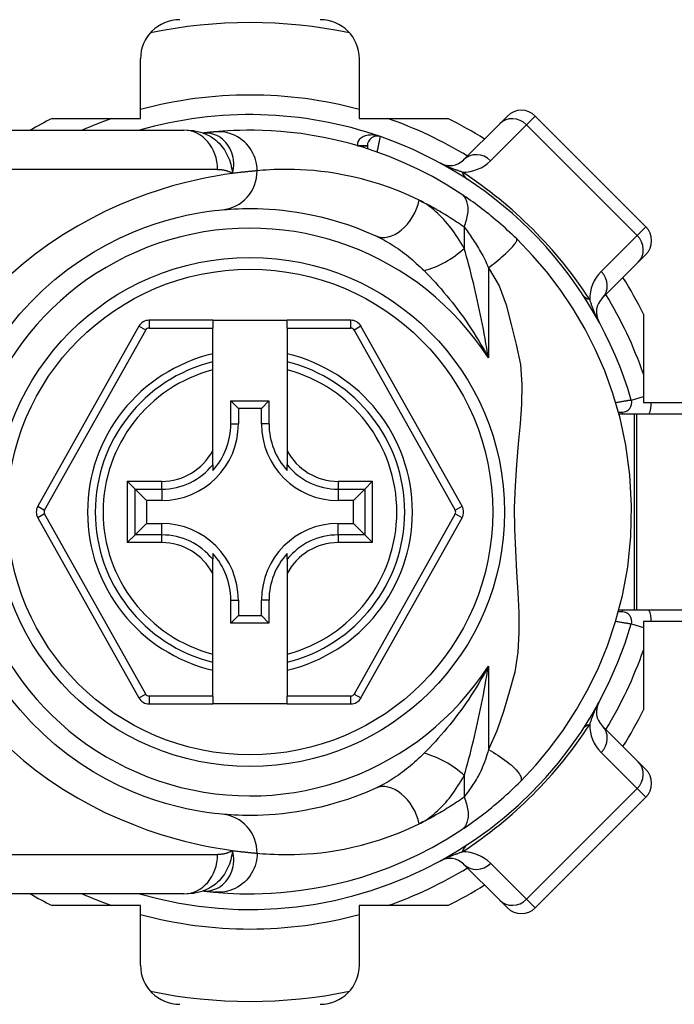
# Model space of a CAD drawing. Header units: inches. Extents: x 2 to 104, y 2 to 68.
# Tile 12 of 98: x 6.666 to 7.502, y 25.538 to 26.795. Entities that reach past the tile are written whole.
import ezdxf

# ---------------------------------------------------------------- set-up
doc = ezdxf.new("R2010")
doc.units = ezdxf.units.IN
doc.header["$LTSCALE"] = 6.250991
doc.header["$MEASUREMENT"] = 0
doc.layers.add('Visible Edges(ANSI)', color=7, linetype='Continuous', lineweight=25)
doc.layers.add('Visible Tangent Edges(ANSI)', color=7, linetype='Continuous', lineweight=25)

msp = doc.modelspace()

# ---------------------------------------------------------------- linework, layer by layer
at = {"layer": 'Visible Edges(ANSI)'}
for p, q in [((6.8207, 26.6687), (6.8207, 26.7447)), ((7.0998, 26.7447), (7.0998, 26.6687)), ((6.7077, 26.6687), (6.8207, 26.6687)), ((7.0998, 26.6687), (7.2129, 26.6687)), ((7.2789, 26.6618), (7.2329, 26.6159)), ((7.2789, 26.6618), (7.2888, 26.6717)), ((7.4655, 26.5304), (7.3241, 26.6717)), ((6.5748, 26.6537), (6.8759, 26.6537)), ((6.9003, 26.65), (6.9002, 26.65)), ((7.1101, 26.6337), (7.1101, 26.63)), ((7.4096, 26.4392), (7.4555, 26.4852)), ((7.4655, 26.4951), (7.4555, 26.4852)), ((6.9128, 26.4112), (6.8316, 26.4112)), ((6.9128, 26.4112), (6.9128, 26.4012)), ((6.9128, 26.4112), (7.0077, 26.4112)), ((7.0889, 26.4112), (7.0077, 26.4112)), ((7.0077, 26.4012), (7.0077, 26.4112)), ((7.4624, 26.4191), (7.4624, 26.3061)), ((6.8186, 26.4036), (6.6896, 26.1739)), ((6.9128, 26.3684), (6.9128, 26.4012)), ((7.0077, 26.4012), (7.0077, 26.3684)), ((7.2309, 26.1739), (7.1019, 26.4036)), ((6.9128, 26.3581), (6.9128, 26.3684)), ((7.0077, 26.3684), (7.0077, 26.3581)), ((6.9128, 26.3478), (6.9128, 26.3581)), ((6.9128, 26.245), (6.9128, 26.3478)), ((7.0077, 26.3581), (7.0077, 26.3478)), ((7.0077, 26.3478), (7.0077, 26.245)), ((6.936, 26.3082), (6.9845, 26.3082)), ((6.936, 26.3082), (6.9456, 26.2986)), ((6.936, 26.2789), (6.936, 26.3082)), ((6.9749, 26.2986), (6.9456, 26.2986)), ((6.9456, 26.2986), (6.9456, 26.2789)), ((6.9845, 26.3082), (6.9749, 26.2986)), ((6.9749, 26.2789), (6.9749, 26.2986)), ((6.9845, 26.3082), (6.9845, 26.2789)), ((7.4624, 26.3061), (7.5385, 26.3061)), ((7.4304, 26.2939), (7.4354, 26.2939)), ((7.4504, 26.2914), (7.4311, 26.2914)), ((7.4541, 26.2914), (7.4504, 26.2914)), ((7.6238, 26.2914), (7.4541, 26.2914)), ((6.9128, 26.2269), (6.9128, 26.245)), ((7.0077, 26.245), (7.0077, 26.2269)), ((6.9128, 26.2269), (6.9128, 26.2194)), ((7.0077, 26.2194), (7.0077, 26.2269)), ((6.8137, 26.1957), (6.8037, 26.2057)), ((6.8137, 26.1957), (6.8282, 26.1812)), ((7.1068, 26.1957), (7.0923, 26.1812)), ((7.1168, 26.2057), (7.1068, 26.1957)), ((6.8478, 26.1812), (6.8282, 26.1812)), ((6.8282, 26.1812), (6.8282, 26.1518)), ((7.0923, 26.1812), (7.0727, 26.1812)), ((7.0923, 26.1518), (7.0923, 26.1812)), ((6.6896, 26.1592), (6.8186, 25.9292)), ((7.1019, 25.9292), (7.2309, 26.1592)), ((6.8137, 26.1373), (6.8282, 26.1518)), ((6.8282, 26.1518), (6.8478, 26.1518)), ((7.0727, 26.1518), (7.0923, 26.1518)), ((7.1068, 26.1373), (7.0923, 26.1518)), ((6.8037, 26.1274), (6.8137, 26.1373)), ((7.1068, 26.1373), (7.1168, 26.1274)), ((6.9128, 26.1137), (6.9128, 26.1062)), ((7.0077, 26.1062), (7.0077, 26.1137)), ((6.9128, 26.088), (6.9128, 26.1062)), ((7.0077, 26.1062), (7.0077, 26.088)), ((6.9128, 25.9853), (6.9128, 26.088)), ((7.0077, 26.088), (7.0077, 25.9853)), ((6.936, 26.0248), (6.936, 26.0541)), ((6.9456, 26.0541), (6.9456, 26.0344)), ((6.9749, 26.0344), (6.9749, 26.0541)), ((6.9845, 26.0541), (6.9845, 26.0248)), ((6.936, 26.0248), (6.9456, 26.0344)), ((6.9456, 26.0344), (6.9749, 26.0344)), ((6.9845, 26.0248), (6.9749, 26.0344)), ((7.4354, 26.0391), (7.4304, 26.0391)), ((7.4311, 26.0416), (7.4504, 26.0416)), ((7.4504, 26.0416), (7.4541, 26.0416)), ((7.4541, 26.0416), (7.5307, 26.0416)), ((6.9845, 26.0248), (6.936, 26.0248)), ((7.4624, 26.0269), (7.4624, 25.9139)), ((7.5385, 26.0269), (7.4624, 26.0269)), ((6.9128, 25.975), (6.9128, 25.9853)), ((7.0077, 25.9853), (7.0077, 25.975)), ((6.9128, 25.9647), (6.9128, 25.975)), ((7.0077, 25.975), (7.0077, 25.9647)), ((6.9128, 25.9316), (6.9128, 25.9647)), ((7.0077, 25.9647), (7.0077, 25.9316)), ((6.8316, 25.9216), (6.9128, 25.9216)), ((6.9128, 25.9316), (6.9128, 25.9216)), ((7.0077, 25.9216), (6.9128, 25.9216)), ((7.0077, 25.9216), (7.0077, 25.9316)), ((7.0077, 25.9216), (7.0889, 25.9216)), ((7.4555, 25.8479), (7.4096, 25.8938)), ((7.4555, 25.8479), (7.4655, 25.838)), ((7.3241, 25.6613), (7.4655, 25.8026)), ((7.2329, 25.7172), (7.2789, 25.6712)), ((6.9002, 25.6831), (6.9003, 25.6831)), ((6.8759, 25.6794), (6.5748, 25.6794)), ((7.2888, 25.6613), (7.2789, 25.6712)), ((6.8207, 25.6644), (6.7077, 25.6644)), ((6.8207, 25.5883), (6.8207, 25.6644)), ((7.0998, 25.6644), (7.0998, 25.5883)), ((7.2129, 25.6644), (7.0998, 25.6644))]:
    msp.add_line(p, q, dxfattribs=at)
at = {"layer": 'Visible Edges(ANSI)', "flags": 128}
for points in [[(6.9006, 26.6498), (6.8881, 26.6528), (6.8759, 26.6537)], [(6.9155, 26.6516), (6.9151, 26.6516), (6.9146, 26.6515), (6.9142, 26.6515), (6.9137, 26.6514), (6.9132, 26.6514), (6.9126, 26.6513), (6.9121, 26.6513), (6.9116, 26.6512), (6.911, 26.6512), (6.9104, 26.6511), (6.9098, 26.651), (6.9092, 26.651), (6.9085, 26.6509), (6.9078, 26.6508), (6.9072, 26.6508), (6.9065, 26.6507), (6.9058, 26.6506), (6.905, 26.6505), (6.9043, 26.6504), (6.9035, 26.6503), (6.9027, 26.6503), (6.9019, 26.6502), (6.9011, 26.6501), (6.9003, 26.65)], [(7.2305, 26.5718), (7.2117, 26.5837), (7.193, 26.5945), (7.1743, 26.6041), (7.1559, 26.6126), (7.1378, 26.6201), (7.1202, 26.6267), (7.103, 26.6323), (7.0863, 26.6371), (7.0702, 26.6411), (7.0547, 26.6444), (7.0398, 26.6471), (7.0257, 26.6493), (7.0122, 26.6509), (6.9995, 26.6521), (6.9875, 26.6529), (6.9763, 26.6534), (6.9659, 26.6536), (6.9563, 26.6536), (6.9474, 26.6535), (6.9394, 26.6532), (6.9322, 26.6529), (6.9258, 26.6524), (6.9202, 26.652), (6.9155, 26.6516)], [(7.3006, 26.5151), (7.2978, 26.5178), (7.2949, 26.5205), (7.292, 26.5232), (7.2891, 26.5259), (7.2862, 26.5286), (7.2832, 26.5312), (7.2802, 26.5338), (7.2772, 26.5364), (7.2742, 26.539), (7.2712, 26.5415), (7.2682, 26.5439), (7.2653, 26.5464), (7.2623, 26.5487), (7.2593, 26.5511), (7.2563, 26.5534), (7.2534, 26.5556), (7.2504, 26.5578), (7.2475, 26.56), (7.2446, 26.5621), (7.2417, 26.5641), (7.2389, 26.5661), (7.236, 26.5681), (7.2332, 26.57), (7.2305, 26.5718)], [(6.6535, 26.4028), (6.6668, 26.4192), (6.681, 26.4348), (6.696, 26.4495), (6.7115, 26.4632), (6.7275, 26.476), (6.7439, 26.4876), (6.7605, 26.4981), (6.7772, 26.5075), (6.7937, 26.5159), (6.8099, 26.5232), (6.8255, 26.5295), (6.8405, 26.5347), (6.8545, 26.539), (6.8676, 26.5425), (6.8795, 26.5453), (6.8903, 26.5475), (6.8998, 26.5491), (6.9081, 26.5503), (6.915, 26.5512), (6.9206, 26.5517), (6.9247, 26.5521)], [(6.9247, 26.5521), (6.9278, 26.5524), (6.9314, 26.5527), (6.9355, 26.5529), (6.9401, 26.5532), (6.9451, 26.5534), (6.9506, 26.5536), (6.9566, 26.5537), (6.963, 26.5537), (6.9699, 26.5536), (6.9772, 26.5534), (6.9849, 26.553), (6.9931, 26.5524), (7.0017, 26.5515), (7.0107, 26.5504), (7.0202, 26.5491), (7.03, 26.5474), (7.0403, 26.5454), (7.0509, 26.543), (7.0619, 26.5402), (7.0731, 26.5369), (7.0847, 26.5332), (7.0965, 26.529), (7.1085, 26.5242), (7.1207, 26.5189)], [(7.3053, 25.8226), (7.3249, 25.8435), (7.343, 25.8651), (7.3603, 25.8886), (7.3771, 25.9144), (7.3919, 25.9407), (7.4049, 25.9676), (7.4166, 25.9959), (7.4269, 26.0266), (7.4356, 26.06), (7.4423, 26.0963), (7.4464, 26.1351), (7.4473, 26.1746), (7.4451, 26.2141), (7.4399, 26.2517), (7.4325, 26.2863), (7.4233, 26.3177), (7.4129, 26.3466), (7.4012, 26.3736), (7.388, 26.3997), (7.3726, 26.4258), (7.3561, 26.4505), (7.3392, 26.4728), (7.321, 26.4939), (7.3006, 26.5151)], [(6.9247, 25.7809), (6.9206, 25.7813), (6.915, 25.7819), (6.9081, 25.7828), (6.8998, 25.784), (6.8902, 25.7857), (6.8794, 25.7878), (6.8674, 25.7906), (6.8543, 25.7941), (6.8402, 25.7984), (6.8252, 25.8037), (6.8096, 25.81), (6.7935, 25.8172), (6.777, 25.8255), (6.7604, 25.8349), (6.7438, 25.8455), (6.7274, 25.8571), (6.7115, 25.8699), (6.696, 25.8837), (6.6811, 25.8984), (6.667, 25.914), (6.6536, 25.9304)], [(7.2305, 25.7612), (7.2335, 25.7632), (7.2365, 25.7653), (7.2396, 25.7674), (7.2427, 25.7696), (7.2459, 25.7719), (7.2491, 25.7742), (7.2523, 25.7766), (7.2555, 25.779), (7.2587, 25.7815), (7.2619, 25.784), (7.2652, 25.7866), (7.2684, 25.7892), (7.2716, 25.7919), (7.2748, 25.7945), (7.278, 25.7972), (7.2811, 25.8), (7.2843, 25.8027), (7.2874, 25.8055), (7.2904, 25.8083), (7.2935, 25.8112), (7.2965, 25.814), (7.2994, 25.8169), (7.3024, 25.8198), (7.3053, 25.8226)], [(7.1207, 25.8141), (7.1085, 25.8088), (7.0964, 25.804), (7.0846, 25.7998), (7.073, 25.7961), (7.0617, 25.7928), (7.0507, 25.79), (7.0401, 25.7876), (7.0299, 25.7856), (7.0201, 25.784), (7.0107, 25.7826), (7.0016, 25.7815), (6.993, 25.7807), (6.9848, 25.7801), (6.9771, 25.7797), (6.9698, 25.7794), (6.9629, 25.7793), (6.9565, 25.7793), (6.9506, 25.7794), (6.9451, 25.7796), (6.9401, 25.7798), (6.9355, 25.7801), (6.9314, 25.7804), (6.9278, 25.7807), (6.9247, 25.7809)], [(6.9155, 25.6814), (6.9202, 25.681), (6.9258, 25.6806), (6.9322, 25.6802), (6.9394, 25.6798), (6.9474, 25.6795), (6.9563, 25.6794), (6.9659, 25.6794), (6.9763, 25.6796), (6.9875, 25.6801), (6.9995, 25.681), (7.0122, 25.6822), (7.0257, 25.6838), (7.0398, 25.6859), (7.0547, 25.6886), (7.0702, 25.6919), (7.0863, 25.696), (7.103, 25.7007), (7.1202, 25.7064), (7.1378, 25.7129), (7.1559, 25.7204), (7.1743, 25.7289), (7.1929, 25.7385), (7.2117, 25.7493), (7.2305, 25.7612)], [(6.8759, 25.6794), (6.8881, 25.6803), (6.9006, 25.6832)], [(6.9003, 25.6831), (6.9011, 25.683), (6.9019, 25.6829), (6.9027, 25.6828), (6.9035, 25.6827), (6.9043, 25.6826), (6.905, 25.6825), (6.9058, 25.6824), (6.9065, 25.6824), (6.9072, 25.6823), (6.9078, 25.6822), (6.9085, 25.6821), (6.9092, 25.6821), (6.9098, 25.682), (6.9104, 25.6819), (6.911, 25.6819), (6.9116, 25.6818), (6.9121, 25.6818), (6.9126, 25.6817), (6.9132, 25.6817), (6.9137, 25.6816), (6.9142, 25.6816), (6.9146, 25.6815), (6.9151, 25.6815), (6.9155, 25.6814)]]:
    msp.add_lwpolyline(points, dxfattribs=at)
at = {"layer": 'Visible Edges(ANSI)'}
msp.add_circle((6.9603, 26.1665), 0.3248, dxfattribs=at)
for centre, radius, start, end in [((6.8706, 26.7447), 0.05, 90, 180), ((6.9603, 26.1665), 0.6245, 78.2772, 101.7228), ((7.0499, 26.7447), 0.05, 0, 90), ((6.9603, 26.1665), 0.5071, 70.8354, 106.1388), ((7.3065, 26.6541), 0.025, 45, 135), ((6.9603, 26.1665), 0.5621, 116.7049, 119.9264), ((6.9603, 26.1665), 0.5621, 57.8396, 63.2951), ((7.1226, 26.6337), 0.0125, 70.8354, 180), ((6.9603, 26.1665), 0.5071, 16.3518, 70.8354), ((7.2153, 26.6335), 0.025, 241.3611, 315), ((7.4478, 26.5127), 0.025, 315, 45), ((6.9603, 26.1665), 0.5621, 26.7049, 32.1604), ((7.4273, 26.4216), 0.025, 135, 208.6389), ((6.8316, 26.3962), 0.015, 90, 150.6868), ((7.0889, 26.3962), 0.015, 29.3132, 90), ((6.9603, 26.1665), 0.1974, 103.9164, 256.0836), ((6.9603, 26.1665), 0.1974, 283.9164, 76.0836), ((7.4354, 26.3059), 0.012, 270, 16.3518), ((6.8478, 26.2789), 0.0977, 270, 0), ((6.8478, 26.2789), 0.0881, 317.4826, 0), ((7.0727, 26.2789), 0.0977, 180, 270), ((7.0727, 26.2789), 0.0881, 180, 222.5174), ((6.7026, 26.1665), 0.015, 150.6868, 209.2912), ((7.2179, 26.1665), 0.015, 330.7088, 29.3132), ((6.8478, 26.0541), 0.0977, 0, 90), ((7.0727, 26.0541), 0.0977, 90, 180), ((6.8478, 26.0541), 0.0881, 0, 42.5174), ((7.0727, 26.0541), 0.0881, 137.4826, 180), ((7.4354, 26.0271), 0.012, 343.6482, 90), ((6.9603, 26.1665), 0.5071, 253.8612, 343.6482), ((6.8316, 25.9366), 0.015, 209.2912, 270), ((7.0889, 25.9366), 0.015, 270, 330.7088), ((7.4273, 25.9115), 0.025, 151.3611, 225), ((6.9603, 26.1665), 0.5621, 327.8396, 333.2951), ((7.4478, 25.8203), 0.025, 315, 45), ((7.2153, 25.6995), 0.025, 45, 118.6389), ((6.9603, 26.1665), 0.5621, 296.7049, 302.1604), ((6.9603, 26.1665), 0.5621, 240.0736, 243.2951), ((7.3065, 25.679), 0.025, 225, 315), ((6.8706, 25.5883), 0.05, 180, 270), ((7.0499, 25.5883), 0.05, 270, 0), ((6.9603, 26.1665), 0.6245, 258.2772, 281.7228)]:
    msp.add_arc(centre, radius, start, end, dxfattribs=at)
at = {"layer": 'Visible Tangent Edges(ANSI)'}
for p, q in [((7.2672, 26.6148), (7.3131, 26.6607)), ((7.3241, 26.6717), (7.3131, 26.6607)), ((7.3131, 26.6607), (7.4544, 26.5194)), ((7.0977, 26.6339), (7.1101, 26.6338)), ((7.1101, 26.6337), (7.0981, 26.6337)), ((6.919, 26.6037), (6.5748, 26.6037)), ((7.2336, 26.5303), (7.2336, 26.5028)), ((7.4544, 26.5194), (7.4655, 26.5304)), ((7.4544, 26.5194), (7.4085, 26.4734)), ((7.2645, 26.478), (7.2645, 26.3632)), ((6.8316, 26.4112), (6.8316, 26.4012)), ((7.0889, 26.4012), (7.0889, 26.4112)), ((6.6983, 26.169), (6.8273, 26.3987)), ((6.8273, 26.3987), (6.8186, 26.4036)), ((6.8316, 26.4012), (6.9128, 26.4012)), ((7.0077, 26.4012), (7.0889, 26.4012)), ((7.1019, 26.4036), (7.0932, 26.3987)), ((7.0932, 26.3987), (7.2222, 26.169)), ((7.4469, 26.3093), (7.4624, 26.3138)), ((7.4354, 26.2939), (7.4354, 26.2914)), ((7.4504, 26.2914), (7.4504, 26.0416)), ((7.4541, 26.0416), (7.4541, 26.2914)), ((6.936, 26.2789), (6.9456, 26.2789)), ((6.9845, 26.2789), (6.9749, 26.2789)), ((6.8037, 26.2057), (6.8478, 26.2057)), ((6.8037, 26.2057), (6.8037, 26.1274)), ((6.8137, 26.1957), (6.8478, 26.1957)), ((6.8137, 26.1373), (6.8137, 26.1957)), ((6.8478, 26.1957), (6.8478, 26.2057)), ((6.8478, 26.1957), (6.8478, 26.1812)), ((7.0727, 26.2057), (7.1168, 26.2057)), ((7.0727, 26.2057), (7.0727, 26.1957)), ((7.0727, 26.1957), (7.1068, 26.1957)), ((7.0727, 26.1957), (7.0727, 26.1812)), ((7.1068, 26.1957), (7.1068, 26.1373)), ((7.1168, 26.1274), (7.1168, 26.2057)), ((6.6896, 26.1739), (6.6983, 26.169)), ((7.2222, 26.169), (7.2309, 26.1739)), ((6.6983, 26.1641), (6.6896, 26.1592)), ((6.8273, 25.9341), (6.6983, 26.1641)), ((7.2222, 26.1641), (7.0932, 25.9341)), ((7.2309, 26.1592), (7.2222, 26.1641)), ((6.8478, 26.1373), (6.8478, 26.1518)), ((7.0727, 26.1373), (7.0727, 26.1518)), ((6.8478, 26.1373), (6.8137, 26.1373)), ((6.8478, 26.1274), (6.8478, 26.1373)), ((7.0727, 26.1373), (7.0727, 26.1274)), ((7.1068, 26.1373), (7.0727, 26.1373)), ((6.8478, 26.1274), (6.8037, 26.1274)), ((7.1168, 26.1274), (7.0727, 26.1274)), ((6.936, 26.0541), (6.9456, 26.0541)), ((6.9845, 26.0541), (6.9749, 26.0541)), ((7.4354, 26.0416), (7.4354, 26.0391)), ((7.4469, 26.0237), (7.4624, 26.0192)), ((7.2645, 25.9699), (7.2645, 25.8633)), ((6.8186, 25.9292), (6.8273, 25.9341)), ((7.0932, 25.9341), (7.1019, 25.9292)), ((6.8316, 25.9316), (6.8316, 25.9216)), ((6.9128, 25.9316), (6.8316, 25.9316)), ((7.0889, 25.9316), (7.0077, 25.9316)), ((7.0889, 25.9216), (7.0889, 25.9316)), ((7.4085, 25.8596), (7.4544, 25.8136)), ((7.2336, 25.8303), (7.2336, 25.8028)), ((7.4544, 25.8136), (7.3131, 25.6723)), ((7.4655, 25.8026), (7.4544, 25.8136)), ((6.5748, 25.7293), (6.919, 25.7293)), ((7.3131, 25.6723), (7.2672, 25.7183)), ((7.3131, 25.6723), (7.3241, 25.6613))]:
    msp.add_line(p, q, dxfattribs=at)
at = {"layer": 'Visible Tangent Edges(ANSI)', "flags": 128}
for points in [[(6.9019, 26.6501), (6.9018, 26.6501), (6.9017, 26.6501), (6.9016, 26.6501), (6.9015, 26.6501), (6.9015, 26.6501), (6.9014, 26.65), (6.9013, 26.65), (6.9012, 26.65), (6.9011, 26.65), (6.9011, 26.65), (6.901, 26.65), (6.9009, 26.65), (6.9009, 26.65), (6.9008, 26.65), (6.9007, 26.65), (6.9007, 26.65), (6.9006, 26.65), (6.9006, 26.65), (6.9005, 26.65), (6.9005, 26.65), (6.9004, 26.65), (6.9004, 26.65), (6.9003, 26.65), (6.9003, 26.65)], [(6.9006, 26.6498), (6.9031, 26.649), (6.9055, 26.6479), (6.9079, 26.6468), (6.9102, 26.6455), (6.9125, 26.6441), (6.9147, 26.6425), (6.9168, 26.6408), (6.9188, 26.639), (6.9208, 26.6371), (6.9227, 26.6351), (6.9244, 26.633), (6.9261, 26.6308), (6.9277, 26.6285), (6.9292, 26.6261), (6.9305, 26.6236), (6.9318, 26.6211), (6.9329, 26.6185), (6.934, 26.6158), (6.9349, 26.613), (6.9357, 26.6102), (6.9365, 26.6074), (6.9371, 26.6045), (6.9376, 26.6015), (6.9381, 26.5984)], [(6.9381, 26.5984), (6.9388, 26.6019), (6.9393, 26.6054), (6.9395, 26.6088), (6.9395, 26.6122), (6.9392, 26.6155), (6.9387, 26.6187), (6.938, 26.6219), (6.937, 26.6249), (6.9359, 26.6278), (6.9345, 26.6306), (6.933, 26.6333), (6.9313, 26.6358), (6.9295, 26.6381), (6.9274, 26.6402), (6.9253, 26.6422), (6.923, 26.644), (6.9206, 26.6455), (6.9181, 26.6468), (6.9155, 26.6479), (6.9129, 26.6488), (6.9102, 26.6495), (6.9074, 26.6499), (6.9047, 26.6501), (6.9019, 26.6501)], [(6.9694, 26.6019), (6.9693, 26.605), (6.969, 26.6081), (6.9685, 26.6114), (6.9677, 26.6146), (6.9668, 26.6179), (6.9655, 26.6212), (6.9641, 26.6244), (6.9624, 26.6275), (6.9604, 26.6305), (6.9583, 26.6334), (6.9559, 26.6362), (6.9533, 26.6387), (6.9505, 26.6411), (6.9476, 26.6433), (6.9445, 26.6452), (6.9414, 26.6469), (6.9381, 26.6483), (6.9348, 26.6495), (6.9315, 26.6504), (6.9282, 26.6511), (6.925, 26.6516), (6.9217, 26.6518), (6.9186, 26.6518), (6.9155, 26.6516)], [(7.1267, 26.6455), (7.1252, 26.646), (7.1237, 26.6465), (7.1221, 26.6468), (7.1205, 26.6471), (7.1189, 26.6473), (7.1173, 26.6475), (7.1157, 26.6476), (7.1141, 26.6475), (7.1126, 26.6475), (7.111, 26.6473), (7.1095, 26.647), (7.1079, 26.6466), (7.1065, 26.6462), (7.1051, 26.6456), (7.1037, 26.6449), (7.1024, 26.6441), (7.1013, 26.6432), (7.1002, 26.6422), (7.0993, 26.6411), (7.0985, 26.6398), (7.098, 26.6384), (7.0976, 26.637), (7.0975, 26.6355), (7.0977, 26.6339)], [(7.1226, 26.6258), (7.1229, 26.6271), (7.1232, 26.6283), (7.1234, 26.6295), (7.1237, 26.6308), (7.1239, 26.632), (7.1242, 26.6332), (7.1244, 26.6343), (7.1247, 26.6355), (7.1249, 26.6365), (7.1251, 26.6376), (7.1253, 26.6386), (7.1255, 26.6395), (7.1257, 26.6404), (7.1259, 26.6413), (7.126, 26.6421), (7.1262, 26.6428), (7.1263, 26.6434), (7.1264, 26.644), (7.1265, 26.6444), (7.1266, 26.6448), (7.1266, 26.6451), (7.1267, 26.6454), (7.1267, 26.6455), (7.1267, 26.6455)], [(7.2313, 26.6001), (7.2303, 26.6004), (7.2294, 26.6008), (7.2285, 26.6011), (7.2275, 26.6014), (7.2265, 26.6018), (7.2255, 26.6021), (7.2245, 26.6025), (7.2235, 26.6029), (7.2225, 26.6033), (7.2214, 26.6037), (7.2204, 26.6041), (7.2193, 26.6045), (7.2182, 26.6049), (7.2171, 26.6054), (7.216, 26.6058), (7.2148, 26.6063), (7.2136, 26.6068), (7.2124, 26.6073), (7.2112, 26.6078), (7.2099, 26.6084), (7.2086, 26.609), (7.2071, 26.6097), (7.2055, 26.6105), (7.2033, 26.6116)], [(6.9381, 26.5984), (6.928, 26.597), (6.9167, 26.5951), (6.9044, 26.5928), (6.891, 26.59), (6.8767, 26.5865), (6.8615, 26.5825), (6.8455, 26.5776), (6.8288, 26.572), (6.8116, 26.5655), (6.794, 26.5583), (6.7761, 26.5502), (6.7582, 26.5412), (6.7402, 26.5314), (6.7225, 26.5207), (6.705, 26.5091), (6.6879, 26.4967), (6.6713, 26.4836), (6.6553, 26.4696)], [(6.919, 26.6037), (6.9198, 26.6037), (6.9207, 26.6037), (6.9216, 26.6036), (6.9224, 26.6036), (6.9233, 26.6035), (6.9241, 26.6034), (6.925, 26.6033), (6.9258, 26.6031), (6.9266, 26.603), (6.9275, 26.6028), (6.9283, 26.6026), (6.9291, 26.6024), (6.9299, 26.6022), (6.9307, 26.602), (6.9315, 26.6017), (6.9322, 26.6014), (6.933, 26.6011), (6.9337, 26.6008), (6.9345, 26.6004), (6.9352, 26.6001), (6.936, 26.5997), (6.9367, 26.5993), (6.9374, 26.5989), (6.9381, 26.5984)], [(6.9694, 26.6019), (6.9687, 26.6018), (6.9679, 26.6017), (6.967, 26.6017), (6.9661, 26.6016), (6.9652, 26.6015), (6.9642, 26.6014), (6.9632, 26.6013), (6.9621, 26.6012), (6.9609, 26.6011), (6.9598, 26.601), (6.9585, 26.6009), (6.9572, 26.6007), (6.9559, 26.6006), (6.9545, 26.6005), (6.9531, 26.6003), (6.9516, 26.6001), (6.9501, 26.6), (6.9485, 26.5998), (6.9469, 26.5996), (6.9452, 26.5994), (6.9435, 26.5992), (6.9417, 26.5989), (6.9399, 26.5987), (6.9381, 26.5984)], [(7.1763, 26.5644), (7.1634, 26.5704), (7.1507, 26.5757), (7.1383, 26.5805), (7.1261, 26.5847), (7.1142, 26.5884), (7.1026, 26.5916), (7.0914, 26.5943), (7.0805, 26.5965), (7.0702, 26.5984), (7.0602, 26.6), (7.0507, 26.6012), (7.0416, 26.6021), (7.033, 26.6028), (7.0248, 26.6033), (7.0171, 26.6036), (7.0099, 26.6037), (7.0031, 26.6037), (6.9968, 26.6036), (6.991, 26.6034), (6.9856, 26.6031), (6.9808, 26.6028), (6.9765, 26.6025), (6.9727, 26.6022), (6.9694, 26.6019)], [(7.1763, 26.5644), (7.1787, 26.5632), (7.181, 26.562), (7.1834, 26.5608), (7.1857, 26.5596), (7.1881, 26.5584), (7.1905, 26.5571), (7.1929, 26.5558), (7.1953, 26.5545), (7.1976, 26.5532), (7.2, 26.5518), (7.2024, 26.5504), (7.2048, 26.549), (7.2072, 26.5476), (7.2096, 26.5461), (7.212, 26.5447), (7.2144, 26.5431), (7.2168, 26.5416), (7.2192, 26.5401), (7.2216, 26.5385), (7.224, 26.5369), (7.2264, 26.5353), (7.2288, 26.5336), (7.2312, 26.532), (7.2336, 26.5303)], [(7.2336, 26.5028), (7.2317, 26.5062), (7.2297, 26.5096), (7.2277, 26.5129), (7.2256, 26.5162), (7.2235, 26.5194), (7.2213, 26.5226), (7.2191, 26.5256), (7.2169, 26.5286), (7.2146, 26.5316), (7.2123, 26.5344), (7.2099, 26.5372), (7.2075, 26.5398), (7.2051, 26.5424), (7.2026, 26.545), (7.2001, 26.5474), (7.1976, 26.5497), (7.195, 26.5519), (7.1924, 26.5541), (7.1898, 26.5561), (7.1871, 26.558), (7.1845, 26.5598), (7.1818, 26.5614), (7.179, 26.563), (7.1763, 26.5644)], [(7.2336, 26.5303), (7.2345, 26.5324), (7.2352, 26.5346), (7.2359, 26.5367), (7.2366, 26.5389), (7.2371, 26.5411), (7.2376, 26.5433), (7.238, 26.5454), (7.2383, 26.5476), (7.2385, 26.5496), (7.2386, 26.5517), (7.2386, 26.5537), (7.2385, 26.5556), (7.2383, 26.5575), (7.238, 26.5593), (7.2376, 26.561), (7.2372, 26.5626), (7.2366, 26.5641), (7.2359, 26.5656), (7.2352, 26.5669), (7.2344, 26.5681), (7.2335, 26.5692), (7.2326, 26.5702), (7.2315, 26.5711), (7.2305, 26.5718)], [(7.2336, 26.5303), (7.2348, 26.5286), (7.2361, 26.5269), (7.2374, 26.5251), (7.2387, 26.5233), (7.2399, 26.5215), (7.2413, 26.5196), (7.2426, 26.5177), (7.2439, 26.5157), (7.2452, 26.5137), (7.2465, 26.5116), (7.2479, 26.5095), (7.2492, 26.5074), (7.2506, 26.5052), (7.2519, 26.503), (7.2532, 26.5008), (7.2546, 26.4985), (7.2559, 26.4962), (7.2573, 26.4938), (7.2586, 26.4914), (7.2599, 26.4889), (7.2611, 26.4863), (7.2623, 26.4836), (7.2634, 26.4809), (7.2645, 26.478)], [(7.1207, 26.5189), (7.1233, 26.5177), (7.126, 26.5164), (7.1286, 26.5151), (7.1312, 26.5136), (7.1338, 26.5122), (7.1365, 26.5106), (7.1391, 26.5091), (7.1417, 26.5074), (7.1444, 26.5057), (7.147, 26.504), (7.1496, 26.5022), (7.1522, 26.5003), (7.1547, 26.4984), (7.1573, 26.4965), (7.1599, 26.4945), (7.1624, 26.4924), (7.165, 26.4903), (7.1675, 26.4882), (7.17, 26.486), (7.1725, 26.4838), (7.175, 26.4815), (7.1775, 26.4792), (7.1799, 26.4769), (7.1824, 26.4745)], [(7.2645, 26.478), (7.2669, 26.4799), (7.2694, 26.4818), (7.2719, 26.4838), (7.2744, 26.4858), (7.2769, 26.4879), (7.2794, 26.4899), (7.2818, 26.492), (7.2841, 26.4941), (7.2863, 26.4961), (7.2885, 26.4981), (7.2905, 26.5), (7.2923, 26.5019), (7.294, 26.5036), (7.2955, 26.5053), (7.2969, 26.5069), (7.298, 26.5083), (7.299, 26.5096), (7.2997, 26.5108), (7.3003, 26.5118), (7.3007, 26.5127), (7.3009, 26.5135), (7.301, 26.5142), (7.3009, 26.5147), (7.3006, 26.5151)], [(7.2645, 26.3632), (7.2635, 26.3693), (7.2624, 26.3755), (7.2614, 26.3816), (7.2603, 26.3877), (7.2592, 26.3937), (7.2581, 26.3998), (7.2569, 26.4058), (7.2557, 26.4118), (7.2545, 26.4178), (7.2533, 26.4238), (7.252, 26.4297), (7.2507, 26.4356), (7.2494, 26.4414), (7.2481, 26.4472), (7.2467, 26.453), (7.2453, 26.4588), (7.2439, 26.4645), (7.2425, 26.4702), (7.2411, 26.4758), (7.2396, 26.4813), (7.2381, 26.4868), (7.2366, 26.4922), (7.2351, 26.4975), (7.2336, 26.5028)], [(7.1824, 26.4745), (7.186, 26.4708), (7.1896, 26.4671), (7.1932, 26.4632), (7.1969, 26.4593), (7.2005, 26.4552), (7.2042, 26.4511), (7.2078, 26.4468), (7.2114, 26.4425), (7.215, 26.4382), (7.2186, 26.4337), (7.2221, 26.4292), (7.2256, 26.4245), (7.2291, 26.4198), (7.2326, 26.4151), (7.236, 26.4102), (7.2393, 26.4053), (7.2426, 26.4003), (7.2459, 26.3952), (7.2491, 26.39), (7.2523, 26.3848), (7.2554, 26.3795), (7.2585, 26.3741), (7.2615, 26.3687), (7.2645, 26.3632)], [(7.2645, 26.478), (7.2781, 26.4549), (7.2871, 26.4307), (7.2937, 26.4058), (7.3001, 26.3802), (7.3053, 26.3547), (7.3071, 26.3294), (7.3067, 26.3043), (7.3049, 26.2791), (7.3026, 26.2534), (7.3003, 26.2269), (7.2985, 26.1997), (7.2975, 26.1721), (7.2979, 26.1447), (7.299, 26.1172), (7.3005, 26.0902), (7.3021, 26.064), (7.3033, 26.0383), (7.3035, 26.0129), (7.3022, 25.9877), (7.2982, 25.9621), (7.2911, 25.9367), (7.2836, 25.9118), (7.2754, 25.8874), (7.2645, 25.8633)], [(7.4053, 26.4096), (7.4042, 26.4118), (7.4034, 26.4134), (7.4028, 26.4148), (7.4021, 26.4162), (7.4016, 26.4174), (7.401, 26.4187), (7.4005, 26.4199), (7.4, 26.4211), (7.3995, 26.4222), (7.3991, 26.4234), (7.3986, 26.4245), (7.3982, 26.4256), (7.3978, 26.4266), (7.3974, 26.4277), (7.397, 26.4287), (7.3966, 26.4298), (7.3962, 26.4308), (7.3959, 26.4318), (7.3955, 26.4328), (7.3952, 26.4338), (7.3948, 26.4347), (7.3945, 26.4357), (7.3942, 26.4366), (7.3939, 26.4375)], [(7.4469, 26.3093), (7.4468, 26.3093), (7.4467, 26.3093), (7.4465, 26.3092), (7.4462, 26.3092), (7.4458, 26.3091), (7.4453, 26.309), (7.4447, 26.3089), (7.4441, 26.3088), (7.4434, 26.3087), (7.4426, 26.3086), (7.4418, 26.3084), (7.4409, 26.3083), (7.4399, 26.3081), (7.4389, 26.308), (7.4379, 26.3078), (7.4368, 26.3076), (7.4356, 26.3074), (7.4345, 26.3072), (7.4333, 26.307), (7.4321, 26.3068), (7.4308, 26.3066), (7.4296, 26.3064), (7.4283, 26.3061), (7.427, 26.3059)], [(7.427, 26.0271), (7.4283, 26.0269), (7.4296, 26.0267), (7.4308, 26.0265), (7.432, 26.0263), (7.4333, 26.026), (7.4345, 26.0258), (7.4356, 26.0256), (7.4368, 26.0255), (7.4379, 26.0253), (7.4389, 26.0251), (7.4399, 26.0249), (7.4409, 26.0248), (7.4418, 26.0246), (7.4426, 26.0245), (7.4434, 26.0243), (7.4441, 26.0242), (7.4447, 26.0241), (7.4453, 26.024), (7.4458, 26.0239), (7.4462, 26.0239), (7.4465, 26.0238), (7.4467, 26.0238), (7.4468, 26.0238), (7.4469, 26.0237)], [(7.2645, 25.9699), (7.2615, 25.9644), (7.2585, 25.9589), (7.2555, 25.9536), (7.2523, 25.9483), (7.2492, 25.943), (7.2459, 25.9379), (7.2427, 25.9328), (7.2394, 25.9278), (7.236, 25.9229), (7.2326, 25.918), (7.2292, 25.9132), (7.2257, 25.9086), (7.2222, 25.9039), (7.2186, 25.8994), (7.2151, 25.8949), (7.2115, 25.8906), (7.2079, 25.8863), (7.2042, 25.882), (7.2006, 25.8779), (7.1969, 25.8738), (7.1933, 25.8699), (7.1896, 25.866), (7.186, 25.8622), (7.1824, 25.8586)], [(7.2336, 25.8303), (7.2351, 25.8355), (7.2366, 25.8408), (7.2381, 25.8463), (7.2396, 25.8518), (7.2411, 25.8573), (7.2425, 25.863), (7.2439, 25.8686), (7.2453, 25.8744), (7.2467, 25.8801), (7.2481, 25.8859), (7.2494, 25.8917), (7.2507, 25.8975), (7.252, 25.9034), (7.2533, 25.9093), (7.2545, 25.9153), (7.2557, 25.9213), (7.2569, 25.9273), (7.2581, 25.9333), (7.2592, 25.9393), (7.2603, 25.9454), (7.2614, 25.9515), (7.2624, 25.9576), (7.2635, 25.9637), (7.2645, 25.9699)], [(7.3939, 25.8955), (7.3942, 25.8964), (7.3945, 25.8974), (7.3948, 25.8983), (7.3952, 25.8993), (7.3955, 25.9003), (7.3959, 25.9013), (7.3962, 25.9023), (7.3966, 25.9033), (7.397, 25.9043), (7.3974, 25.9053), (7.3978, 25.9064), (7.3982, 25.9075), (7.3986, 25.9086), (7.3991, 25.9097), (7.3995, 25.9108), (7.4, 25.912), (7.4005, 25.9131), (7.401, 25.9143), (7.4016, 25.9156), (7.4021, 25.9169), (7.4028, 25.9182), (7.4034, 25.9197), (7.4042, 25.9212), (7.4053, 25.9235)], [(6.6555, 25.8635), (6.6715, 25.8495), (6.688, 25.8363), (6.7051, 25.8239), (6.7225, 25.8123), (6.7403, 25.8016), (6.7582, 25.7918), (6.7761, 25.7828), (6.7939, 25.7748), (6.8115, 25.7676), (6.8287, 25.7611), (6.8453, 25.7555), (6.8614, 25.7507), (6.8766, 25.7465), (6.891, 25.7431), (6.9043, 25.7403), (6.9167, 25.7379), (6.9279, 25.7361), (6.9381, 25.7346)], [(7.1824, 25.8586), (7.1799, 25.8562), (7.1775, 25.8538), (7.175, 25.8515), (7.1726, 25.8493), (7.1701, 25.8471), (7.1675, 25.8449), (7.165, 25.8427), (7.1625, 25.8406), (7.1599, 25.8386), (7.1574, 25.8366), (7.1548, 25.8347), (7.1522, 25.8328), (7.1496, 25.8309), (7.147, 25.8291), (7.1444, 25.8274), (7.1418, 25.8257), (7.1391, 25.824), (7.1365, 25.8224), (7.1339, 25.8209), (7.1312, 25.8194), (7.1286, 25.818), (7.126, 25.8166), (7.1233, 25.8153), (7.1207, 25.8141)], [(7.2645, 25.8633), (7.2636, 25.8601), (7.2627, 25.8568), (7.2617, 25.8537), (7.2607, 25.8505), (7.2596, 25.8474), (7.2584, 25.8444), (7.2572, 25.8415), (7.256, 25.8386), (7.2547, 25.8358), (7.2534, 25.8331), (7.252, 25.8305), (7.2506, 25.828), (7.2492, 25.8256), (7.2477, 25.8232), (7.2463, 25.821), (7.2448, 25.8188), (7.2434, 25.8166), (7.2419, 25.8145), (7.2405, 25.8124), (7.2391, 25.8103), (7.2377, 25.8084), (7.2363, 25.8064), (7.235, 25.8046), (7.2336, 25.8028)], [(7.2645, 25.8633), (7.2675, 25.8617), (7.2705, 25.8599), (7.2735, 25.858), (7.2766, 25.8561), (7.2796, 25.8541), (7.2826, 25.8521), (7.2855, 25.85), (7.2883, 25.8479), (7.2909, 25.8458), (7.2934, 25.8437), (7.2958, 25.8416), (7.2979, 25.8395), (7.2998, 25.8375), (7.3015, 25.8356), (7.3029, 25.8338), (7.3041, 25.8321), (7.3051, 25.8304), (7.3058, 25.8289), (7.3063, 25.8276), (7.3065, 25.8263), (7.3065, 25.8252), (7.3063, 25.8242), (7.3059, 25.8234), (7.3053, 25.8226)], [(7.1763, 25.7687), (7.179, 25.7701), (7.1818, 25.7716), (7.1845, 25.7733), (7.1872, 25.7751), (7.1898, 25.777), (7.1925, 25.779), (7.1951, 25.7811), (7.1976, 25.7834), (7.2002, 25.7857), (7.2027, 25.7881), (7.2052, 25.7906), (7.2076, 25.7932), (7.21, 25.7959), (7.2123, 25.7987), (7.2147, 25.8015), (7.2169, 25.8045), (7.2192, 25.8075), (7.2214, 25.8105), (7.2235, 25.8137), (7.2257, 25.8169), (7.2277, 25.8201), (7.2297, 25.8235), (7.2317, 25.8268), (7.2336, 25.8303)], [(7.2336, 25.8028), (7.2312, 25.8011), (7.2288, 25.7994), (7.2264, 25.7977), (7.224, 25.7961), (7.2216, 25.7945), (7.2192, 25.7929), (7.2168, 25.7914), (7.2144, 25.7899), (7.212, 25.7884), (7.2096, 25.7869), (7.2072, 25.7854), (7.2048, 25.784), (7.2024, 25.7826), (7.2, 25.7812), (7.1976, 25.7799), (7.1952, 25.7785), (7.1928, 25.7772), (7.1905, 25.7759), (7.1881, 25.7746), (7.1857, 25.7734), (7.1834, 25.7722), (7.181, 25.771), (7.1787, 25.7698), (7.1763, 25.7687)], [(7.2336, 25.8028), (7.2345, 25.8006), (7.2352, 25.7985), (7.2359, 25.7963), (7.2366, 25.7941), (7.2371, 25.792), (7.2376, 25.7898), (7.238, 25.7876), (7.2383, 25.7855), (7.2385, 25.7834), (7.2386, 25.7813), (7.2386, 25.7793), (7.2385, 25.7774), (7.2383, 25.7755), (7.238, 25.7737), (7.2376, 25.772), (7.2372, 25.7704), (7.2366, 25.7689), (7.2359, 25.7675), (7.2352, 25.7662), (7.2344, 25.765), (7.2335, 25.7639), (7.2326, 25.7629), (7.2315, 25.762), (7.2305, 25.7612)], [(6.9694, 25.7312), (6.9727, 25.7309), (6.9765, 25.7305), (6.9808, 25.7302), (6.9857, 25.7299), (6.991, 25.7297), (6.9967, 25.7295), (7.003, 25.7294), (7.0098, 25.7293), (7.017, 25.7295), (7.0247, 25.7297), (7.0329, 25.7302), (7.0415, 25.7309), (7.0506, 25.7318), (7.0601, 25.7331), (7.0701, 25.7346), (7.0805, 25.7365), (7.0912, 25.7387), (7.1024, 25.7414), (7.114, 25.7446), (7.1259, 25.7483), (7.1381, 25.7525), (7.1506, 25.7573), (7.1634, 25.7626), (7.1763, 25.7687)], [(6.9381, 25.7346), (6.9376, 25.7316), (6.9371, 25.7286), (6.9365, 25.7257), (6.9357, 25.7228), (6.9349, 25.72), (6.934, 25.7172), (6.9329, 25.7146), (6.9318, 25.712), (6.9305, 25.7094), (6.9292, 25.7069), (6.9277, 25.7045), (6.9261, 25.7022), (6.9244, 25.7), (6.9227, 25.6979), (6.9208, 25.6959), (6.9188, 25.694), (6.9168, 25.6922), (6.9147, 25.6905), (6.9125, 25.689), (6.9102, 25.6876), (6.9079, 25.6863), (6.9055, 25.6851), (6.9031, 25.6841), (6.9006, 25.6832)], [(6.9019, 25.683), (6.9047, 25.6829), (6.9074, 25.6831), (6.9102, 25.6835), (6.9129, 25.6842), (6.9155, 25.6851), (6.9181, 25.6862), (6.9206, 25.6875), (6.923, 25.6891), (6.9253, 25.6908), (6.9274, 25.6928), (6.9295, 25.6949), (6.9313, 25.6973), (6.933, 25.6998), (6.9345, 25.7024), (6.9359, 25.7052), (6.937, 25.7081), (6.938, 25.7112), (6.9387, 25.7143), (6.9392, 25.7176), (6.9395, 25.7209), (6.9395, 25.7242), (6.9393, 25.7277), (6.9388, 25.7311), (6.9381, 25.7346)], [(6.9694, 25.7312), (6.9693, 25.7281), (6.969, 25.7249), (6.9685, 25.7217), (6.9677, 25.7184), (6.9668, 25.7151), (6.9655, 25.7119), (6.9641, 25.7087), (6.9624, 25.7056), (6.9604, 25.7025), (6.9583, 25.6996), (6.9559, 25.6969), (6.9533, 25.6943), (6.9505, 25.6919), (6.9476, 25.6898), (6.9445, 25.6878), (6.9414, 25.6862), (6.9381, 25.6847), (6.9348, 25.6835), (6.9315, 25.6826), (6.9282, 25.6819), (6.925, 25.6815), (6.9217, 25.6813), (6.9186, 25.6813), (6.9155, 25.6814)], [(6.9381, 25.7346), (6.9374, 25.7342), (6.9367, 25.7337), (6.936, 25.7333), (6.9352, 25.733), (6.9345, 25.7326), (6.9337, 25.7323), (6.933, 25.7319), (6.9322, 25.7316), (6.9315, 25.7314), (6.9307, 25.7311), (6.9299, 25.7308), (6.9291, 25.7306), (6.9283, 25.7304), (6.9275, 25.7302), (6.9266, 25.7301), (6.9258, 25.7299), (6.925, 25.7298), (6.9241, 25.7297), (6.9233, 25.7296), (6.9224, 25.7295), (6.9216, 25.7294), (6.9207, 25.7294), (6.9198, 25.7293), (6.919, 25.7293)], [(6.9381, 25.7346), (6.9399, 25.7343), (6.9417, 25.7341), (6.9435, 25.7339), (6.9452, 25.7337), (6.9469, 25.7335), (6.9485, 25.7333), (6.9501, 25.7331), (6.9516, 25.7329), (6.9531, 25.7327), (6.9545, 25.7326), (6.9559, 25.7324), (6.9573, 25.7323), (6.9585, 25.7322), (6.9598, 25.732), (6.961, 25.7319), (6.9621, 25.7318), (6.9632, 25.7317), (6.9642, 25.7316), (6.9652, 25.7315), (6.9662, 25.7315), (6.9671, 25.7314), (6.9679, 25.7313), (6.9687, 25.7312), (6.9694, 25.7312)], [(7.2033, 25.7214), (7.2055, 25.7226), (7.2071, 25.7234), (7.2086, 25.724), (7.2099, 25.7246), (7.2112, 25.7252), (7.2124, 25.7257), (7.2136, 25.7263), (7.2148, 25.7267), (7.216, 25.7272), (7.2171, 25.7277), (7.2182, 25.7281), (7.2193, 25.7286), (7.2204, 25.729), (7.2214, 25.7294), (7.2225, 25.7298), (7.2235, 25.7302), (7.2245, 25.7305), (7.2255, 25.7309), (7.2265, 25.7313), (7.2275, 25.7316), (7.2285, 25.7319), (7.2294, 25.7323), (7.2303, 25.7326), (7.2313, 25.7329)], [(6.9003, 25.6831), (6.9003, 25.6831), (6.9004, 25.6831), (6.9004, 25.6831), (6.9005, 25.6831), (6.9005, 25.6831), (6.9006, 25.6831), (6.9006, 25.683), (6.9007, 25.683), (6.9007, 25.683), (6.9008, 25.683), (6.9009, 25.683), (6.9009, 25.683), (6.901, 25.683), (6.9011, 25.683), (6.9011, 25.683), (6.9012, 25.683), (6.9013, 25.683), (6.9014, 25.683), (6.9015, 25.683), (6.9015, 25.683), (6.9016, 25.683), (6.9017, 25.683), (6.9018, 25.683), (6.9019, 25.683)]]:
    msp.add_lwpolyline(points, dxfattribs=at)
at = {"layer": 'Visible Tangent Edges(ANSI)'}
msp.add_circle((6.9603, 26.1665), 0.3098, dxfattribs=at)
for centre, radius, start, end in [((6.9603, 26.1665), 0.5321, 74.7906, 105.2094), ((6.9603, 26.1665), 0.5321, 109.3241, 113.7242), ((6.9603, 26.1665), 0.5321, 58.5764, 70.6759), ((7.2318, 26.6501), 0.05, 269.3413, 315), ((6.9271, 26.1334), 0.5571, 33.0901, 56.9099), ((6.9603, 26.1665), 0.3622, 32.8812, 327.1188), ((7.4438, 26.4381), 0.05, 135, 180.6587), ((6.9603, 26.1665), 0.5321, 19.3241, 31.4236), ((6.8316, 26.3962), 0.005, 90, 150.6868), ((7.0889, 26.3962), 0.005, 29.3132, 90), ((6.9603, 26.1665), 0.2073, 103.2332, 256.7668), ((6.9603, 26.1665), 0.2073, 283.2332, 76.7668), ((6.9603, 26.1665), 0.1874, 104.6748, 255.3252), ((6.9603, 26.1665), 0.1874, 284.6748, 75.3252), ((7.4354, 26.3059), 0.037, 336.9277, 0.3097), ((6.8478, 26.2789), 0.0733, 270, 332.4148), ((7.0727, 26.2789), 0.0733, 207.5852, 270), ((6.8478, 26.2789), 0.0832, 270, 321.2903), ((7.0727, 26.2789), 0.0832, 218.7097, 270), ((6.7026, 26.1665), 0.005, 150.6868, 209.2912), ((7.2179, 26.1665), 0.005, 330.7088, 29.3132), ((6.8478, 26.0541), 0.0832, 38.7097, 90), ((7.0727, 26.0541), 0.0832, 90, 141.2903), ((6.8478, 26.0541), 0.0733, 27.5852, 90), ((7.0727, 26.0541), 0.0733, 90, 152.4148), ((7.4354, 26.0271), 0.037, 359.6903, 23.0723), ((6.9603, 26.1665), 0.5321, 328.5764, 340.6759), ((6.8316, 25.9366), 0.005, 209.2912, 270), ((7.0889, 25.9366), 0.005, 270, 330.7088), ((6.9271, 26.1996), 0.5571, 303.0901, 326.9099), ((7.4438, 25.8949), 0.05, 179.3413, 225), ((7.2318, 25.6829), 0.05, 45, 90.6587), ((6.9603, 26.1665), 0.5321, 289.3241, 301.4236), ((6.9603, 26.1665), 0.5321, 246.2758, 250.6759), ((6.9603, 26.1665), 0.5321, 254.7906, 285.2094)]:
    msp.add_arc(centre, radius, start, end, dxfattribs=at)
for centre, major_axis, ratio, start_param, end_param in [((7.2966, 26.6441), (-0.0177, 0.0177), 0.937622, 4.712389, 6.283185), ((6.8759, 26.6037), (0, 0.05), 0.860915, 4.712389, 6.283185), ((6.8841, 26.8992), (0.0158, -0.2493), 0.394768, 0.00408, 0.020515), ((7.2506, 26.5982), (-0.0177, 0.0177), 0.937622, 4.712389, 6.283185), ((6.9201, 26.6019), (0.0046, -0.0498), 0.987056, 0, 1.480007), ((7.2644, 26.6333), (-0.0273, -0.0419), 0.48633, 5.873981, 6.283185), ((7.1415, 26.5644), (-0.0207, -0.0455), 0.663135, 0, 1.864107), ((7.4379, 26.5028), (0.0177, -0.0177), 0.937622, 0, 1.570796), ((7.2028, 26.5028), (0.0431, 0.0252), 0.367954, 4.019795, 5.274641), ((7.3919, 26.4569), (0.0177, -0.0177), 0.937622, 0, 1.570796), ((7.427, 26.4707), (-0.0419, -0.0273), 0.48633, 0, 0.409204), ((7.427, 25.8624), (-0.0419, 0.0273), 0.48633, 5.873981, 6.283185), ((7.3919, 25.8762), (0.0177, 0.0177), 0.937622, 4.712389, 6.283185), ((7.2028, 25.8303), (0.0431, -0.0252), 0.367954, 1.008544, 2.26339), ((7.4379, 25.8302), (0.0177, 0.0177), 0.937622, 4.712389, 6.283185), ((7.1415, 25.7687), (-0.0207, 0.0455), 0.663135, 4.419079, 6.283185), ((6.9201, 25.7312), (0.0046, 0.0498), 0.987056, 4.803178, 6.283185), ((7.2644, 25.6998), (-0.0273, 0.0419), 0.48633, 0, 0.409204), ((6.8759, 25.7293), (0, -0.05), 0.860915, 0, 1.570796), ((7.2506, 25.7348), (-0.0177, -0.0177), 0.937622, 0, 1.570796), ((6.8841, 25.4338), (0.0158, 0.2493), 0.394768, 6.26267, 6.279105), ((7.2966, 25.6889), (-0.0177, -0.0177), 0.937622, 0, 1.570796)]:
    msp.add_ellipse(centre, major_axis=major_axis, ratio=ratio, start_param=start_param, end_param=end_param, dxfattribs=at)

doc.saveas('drawing.dxf')
